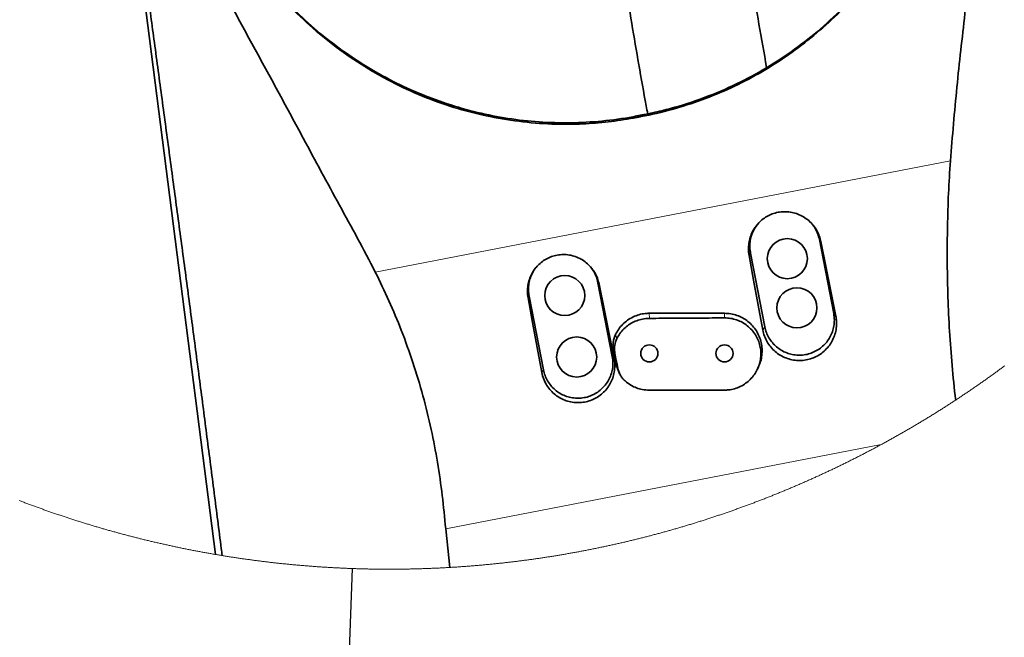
# Model space of a CAD drawing. Header units: millimetres. Extents: x 0 to 12115, y 0 to 8400.
# Tile 110 of 124: x 7047 to 7833, y 5964 to 6457. Entities that reach past the tile are written whole.
import ezdxf

# ---------------------------------------------------------------- set-up
doc = ezdxf.new("R2010")
doc.units = ezdxf.units.MM
doc.header["$LTSCALE"] = 20
doc.dimstyles.new('SLDDIMSTYLE8', dxfattribs={"dimtxt": 0.18, "dimasz": 70, "dimexe": 0, "dimexo": 0.0625, "dimgap": 0, "dimtad": 0, "dimtih": 1, "dimtoh": 1, "dimdec": 0, "dimrnd": 1e-09, "dimzin": 0, "dimdsep": 46, "dimtxsty": 'Standard', "dimblk1": 'NONE', "dimblk2": 'NONE', "dimsah": 1, "dimcen": 0.09, "dimadec": 0, "dimazin": 0, "dimtfac": 70, "dimtdec": 0, "dimtofl": 0, "dimtmove": 0, "dimatfit": 3, "dimldrblk": 'NONE', "dimfxl": 1, "dimfrac": 2, "dimtolj": 1, "dimtzin": 0, "dimarcsym": 0})

# ---------------------------------------------------------------- blocks, each defined once
blk = doc.blocks.new('_None')

msp = doc.modelspace()

# ---------------------------------------------------------------- linework, layer by layer
at = {"color": 7, "linetype": 'Continuous', "lineweight": 35}
for p, q in [((7203.519243, 6030.085828), (7123.790103, 6654.600467)), ((7542.669552, 6379.476632), (7542.835283, 6380.638685)), ((7697.012204, 6222.455587), (7685.563656, 6281.353201)), ((7630.592543, 6270.667877), (7642.041075, 6211.770262)), ((7520.319301, 6188.10996), (7508.870768, 6247.007574)), ((7453.899639, 6236.32225), (7465.348172, 6177.424635)), ((7549.867618, 6222.570028), (7609.86762, 6222.570028)), ((7525.292503, 6176.500108), (7523.526895, 6181.337561)), ((7525.146949, 6176.461961), (7526.15695, 6174.348678)), ((7387.385505, 6050.578024), (7390.582698, 6019.693281))]:
    msp.add_line(p, q, dxfattribs=at)
at = {"color": 8, "linetype": 'Continuous', "lineweight": 18}
for p, q in [((7331.166583, 6255.521621), (7790.107238, 6344.305958)), ((7685.563656, 6281.353201), (7686.792555, 6279.845204)), ((7630.592543, 6270.667877), (7629.458415, 6268.828596)), ((7508.870768, 6247.007574), (7509.806859, 6245.858874)), ((7453.899639, 6236.32225), (7453.057396, 6234.95635)), ((7549.875188, 6218.506779), (7549.867618, 6222.570028)), ((7609.873938, 6218.866433), (7609.86762, 6222.570028)), ((7697.012204, 6222.455587), (7698.719951, 6220.359887)), ((7642.041075, 6211.770262), (7640.429157, 6209.156002)), ((7523.948478, 6202.339496), (7522.873985, 6205.659832)), ((7522.376167, 6190.645422), (7521.237182, 6193.117108)), ((7520.319301, 6188.10996), (7521.736043, 6186.371412)), ((7465.348172, 6177.424635), (7464.02632, 6175.280895)), ((7524.634021, 6178.935315), (7523.526895, 6181.337561)), ((7734.95439, 6117.816891), (7387.385505, 6050.578024))]:
    msp.add_line(p, q, dxfattribs=at)
at = {"color": 7, "linetype": 'Continuous', "lineweight": 35, "flags": 128}
for points in [[(7698.719951, 6220.359887), (7694.770294, 6240.242328), (7690.793487, 6260.075654), (7686.792555, 6279.845204)], [(7629.458415, 6268.828596), (7633.044439, 6248.978223), (7636.702287, 6229.082312), (7640.429157, 6209.156002)], [(7521.736043, 6186.371412), (7517.785745, 6206.254687), (7513.808357, 6226.088847), (7509.806859, 6245.858874)], [(7453.057396, 6234.95635), (7456.642794, 6215.105142), (7460.300016, 6195.208396), (7464.02632, 6175.280895)], [(7523.526895, 6181.337561), (7522.954273, 6184.283461), (7522.38177, 6187.228765), (7521.237182, 6193.117108)], [(7636.034625, 6177.74954), (7636.416691, 6178.548958), (7636.928218, 6179.619219)], [(7609.866398, 6161.238696), (7591.110843, 6161.215331), (7570.48847, 6161.18833), (7549.866098, 6161.159839)]]:
    msp.add_lwpolyline(points, dxfattribs=at)
at = {"color": 7, "linetype": 'Continuous', "lineweight": 18, "flags": 128}
msp.add_lwpolyline([(7046.919661, 6073.12509), (7047.677534, 6072.834219), (7048.435646, 6072.544123), (7049.194115, 6072.254743), (7049.952823, 6071.966137), (7050.711828, 6071.678247), (7051.471132, 6071.391131), (7052.230674, 6071.104731), (7052.990573, 6070.819105), (7053.750711, 6070.534195), (7054.511088, 6070.25006), (7055.271822, 6069.966699), (7056.032794, 6069.684054), (7056.794005, 6069.402124), (7057.555574, 6069.121029), (7058.317381, 6068.840648), (7059.079426, 6068.560983), (7059.84177, 6068.282093), (7060.604411, 6068.003978), (7061.36735, 6067.726578), (7062.130528, 6067.449953), (7062.893945, 6067.174103), (7063.657659, 6066.898968), (7064.421671, 6066.624607), (7065.185922, 6066.350962), (7065.950471, 6066.078092), (7066.715258, 6065.805997), (7067.480343, 6065.534617), (7068.245667, 6065.264072), (7069.011289, 6064.994182), (7069.777149, 6064.725127), (7070.543307, 6064.456786), (7071.309703, 6064.189162), (7072.076338, 6063.922371), (7072.843271, 6063.656296), (7073.610443, 6063.390936), (7074.377912, 6063.126411), (7075.14562, 6062.862601), (7075.913566, 6062.599565), (7076.68181, 6062.337245), (7077.450293, 6062.0757), (7078.219014, 6061.81493), (7078.987974, 6061.554934), (7079.757231, 6061.295654), (7080.526787, 6061.037149), (7081.296521, 6060.779418), (7082.066553, 6060.522403), (7082.836824, 6060.266222), (7083.607334, 6060.010757), (7084.378081, 6059.756006), (7085.149127, 6059.502091), (7085.920411, 6059.24889), (7086.691934, 6058.996465), (7087.463694, 6058.744814), (7088.235694, 6058.493878), (7089.007991, 6058.243777), (7089.780467, 6057.994391), (7090.553242, 6057.745721), (7091.326254, 6057.497885), (7092.099446, 6057.250764), (7092.872935, 6057.004418), (7093.646663, 6056.758847), (7094.420689, 6056.51405), (7095.194894, 6056.270029), (7095.969337, 6056.026723), (7096.744018, 6055.784191), (7097.518938, 6055.542435), (7098.294097, 6055.301453), (7099.069494, 6055.061247), (7099.845188, 6054.821755), (7100.621062, 6054.583039), (7101.397174, 6054.345097), (7102.173525, 6054.10793), (7102.950054, 6053.871538), (7103.726881, 6053.635861), (7104.503947, 6053.401019), (7105.281192, 6053.166892), (7106.058734, 6052.93354), (7106.836456, 6052.700962), (7107.614416, 6052.46916), (7108.392614, 6052.238132), (7109.17105, 6052.00782), (7109.949666, 6051.778342), (7110.72852, 6051.549579), (7111.507672, 6051.321592), (7112.286943, 6051.094438), (7113.066512, 6050.868), (7113.84626, 6050.642277), (7114.626246, 6050.417389), (7115.406471, 6050.193276), (7116.186934, 6049.969878), (7116.967576, 6049.747314), (7117.748457, 6049.525465), (7118.529516, 6049.304451), (7119.310814, 6049.084152), (7120.09235, 6048.864629), (7120.874065, 6048.64588), (7121.656018, 6048.427905), (7122.43821, 6048.210706), (7123.22058, 6047.994282), (7124.003189, 6047.778572), (7124.785977, 6047.563698), (7125.569003, 6047.349598), (7126.352208, 6047.136273), (7127.135652, 6046.923663), (7127.919334, 6046.711888), (7128.703194, 6046.500828), (7129.487234, 6046.290602), (7130.271512, 6046.081092), (7131.055969, 6045.872356), (7131.840664, 6045.664455), (7132.625538, 6045.457269), (7133.41065, 6045.250859), (7134.195941, 6045.045282), (7134.981411, 6044.840421), (7135.76712, 6044.636335), (7136.553007, 6044.433023), (7137.339133, 6044.230546), (7138.125437, 6044.028785), (7138.91192, 6043.827798), (7139.698642, 6043.627586), (7140.485483, 6043.428208), (7141.272562, 6043.229546), (7142.05988, 6043.031658), (7142.847377, 6042.834605), (7143.634992, 6042.638268), (7144.422906, 6042.442705), (7145.210939, 6042.247977), (7145.999211, 6042.053963), (7146.787601, 6041.860785), (7147.57623, 6041.668321), (7148.365038, 6041.476692), (7149.154085, 6041.285779), (7149.94325, 6041.0957), (7150.732654, 6040.906336), (7151.522237, 6040.717806), (7152.311939, 6040.530051), (7153.101879, 6040.343072), (7153.891998, 6040.156867), (7154.682296, 6039.971437), (7155.472833, 6039.786782), (7156.263488, 6039.602901), (7157.054323, 6039.419796), (7157.845336, 6039.237465), (7158.636587, 6039.055969), (7159.427958, 6038.875188), (7160.219508, 6038.695242), (7161.011237, 6038.516011), (7161.803144, 6038.337614), (7162.59529, 6038.159992), (7163.387555, 6037.983145), (7164.179998, 6037.807073), (7164.972561, 6037.631776), (7165.765363, 6037.457253), (7166.558343, 6037.283506), (7167.351442, 6037.110593), (7168.14478, 6036.938395), (7168.938237, 6036.767031), (7169.731873, 6036.596383), (7170.525688, 6036.42657), (7171.319621, 6036.257531), (7172.113794, 6036.089327), (7172.908085, 6035.921838), (7173.702556, 6035.755123), (7174.497205, 6035.589244), (7175.291973, 6035.424139), (7176.08692, 6035.259749), (7176.882046, 6035.096194), (7177.677351, 6034.933414), (7178.472775, 6034.771468), (7179.268378, 6034.610237), (7180.0641, 6034.449841), (7180.86006, 6034.29022), (7181.65614, 6034.131314), (7182.452339, 6033.973243), (7183.248716, 6033.816005), (7184.045273, 6033.659484), (7184.841948, 6033.503796), (7185.638803, 6033.348824), (7186.435777, 6033.194687), (7187.232929, 6033.041384), (7188.03026, 6032.888796), (7188.827711, 6032.736983), (7189.625281, 6032.586004), (7190.423029, 6032.4358), (7191.220957, 6032.286371), (7192.019003, 6032.137718), (7192.817169, 6031.989838), (7193.615514, 6031.842794), (7194.413978, 6031.696524), (7195.21262, 6031.551029), (7196.011382, 6031.406309), (7196.810263, 6031.262423), (7197.609323, 6031.119253), (7198.408502, 6030.976917), (7199.20786, 6030.835356), (7200.007277, 6030.694629), (7200.806933, 6030.554618), (7201.606649, 6030.415441), (7202.406543, 6030.277039), (7203.206557, 6030.139412), (7203.519243, 6030.085828), (7204.319435, 6029.949333), (7205.119747, 6029.813613), (7205.920237, 6029.678668), (7206.720847, 6029.544498), (7207.521575, 6029.411163), (7208.322423, 6029.278542), (7208.984869, 6029.169525), (7209.785956, 6029.038395), (7210.587161, 6028.90804), (7211.388546, 6028.778519), (7212.19005, 6028.649713), (7212.991672, 6028.521742), (7213.793414, 6028.394605), (7214.595276, 6028.268184), (7215.397256, 6028.142597), (7216.199356, 6028.017785), (7217.001575, 6027.893748), (7217.803973, 6027.770545), (7218.60643, 6027.648057), (7219.409006, 6027.526404), (7220.211762, 6027.405586), (7221.014577, 6027.285482), (7221.817571, 6027.166213), (7222.620624, 6027.047719), (7223.423797, 6026.93006), (7224.227088, 6026.813175), (7225.030559, 6026.697065), (7225.834089, 6026.58173), (7226.637739, 6026.46717), (7227.441448, 6026.353444), (7228.245335, 6026.240494), (7229.049343, 6026.128377), (7229.853409, 6026.017036), (7230.657595, 6025.906469), (7231.4619, 6025.796677), (7232.266324, 6025.68772), (7233.070868, 6025.579538), (7233.875531, 6025.47213), (7234.680253, 6025.365497), (7235.485094, 6025.259699), (7236.290055, 6025.154676), (7237.095075, 6025.050487), (7237.900215, 6024.947073), (7238.705474, 6024.844434), (7239.510852, 6024.742569), (7240.316289, 6024.641539), (7241.121846, 6024.541284), (7241.927462, 6024.441804), (7242.733258, 6024.343159), (7243.539053, 6024.245288), (7244.345027, 6024.148192), (7245.15106, 6024.05193), (7245.957213, 6023.956444), (7246.763426, 6023.861732), (7247.569757, 6023.767854), (7248.376149, 6023.674752), (7249.182659, 6023.582424), (7249.989229, 6023.490931), (7250.795918, 6023.400213), (7251.602667, 6023.31027), (7252.409535, 6023.221161), (7253.216463, 6023.132827), (7254.02351, 6023.045267), (7254.830616, 6022.958543), (7255.637842, 6022.872593), (7256.445127, 6022.787418), (7257.252472, 6022.703077), (7258.059936, 6022.619511), (7258.86746, 6022.536721), (7259.675103, 6022.454764), (7260.482806, 6022.373583), (7261.290568, 6022.293236), (7262.098449, 6022.213663), (7262.90639, 6022.134866), (7263.714391, 6022.056844), (7264.522451, 6021.979656), (7265.33063, 6021.903302), (7266.138869, 6021.827664), (7266.947168, 6021.75286), (7267.755586, 6021.67889), (7268.564003, 6021.605636), (7269.37254, 6021.533217), (7270.181137, 6021.461632), (7270.989853, 6021.390821), (7271.798569, 6021.320786), (7272.607404, 6021.251585), (7273.416239, 6021.183159), (7274.225193, 6021.115507), (7275.034207, 6021.048691), (7275.84328, 6020.982649), (7276.652413, 6020.917382), (7277.461606, 6020.852949), (7278.270918, 6020.789291), (7279.08023, 6020.726468), (7279.889601, 6020.664419), (7280.699092, 6020.603146), (7281.508582, 6020.542707), (7282.318133, 6020.483042), (7283.127802, 6020.424213), (7283.937472, 6020.366158), (7284.747201, 6020.308878), (7285.557049, 6020.252432), (7286.366897, 6020.196761), (7287.176805, 6020.141866), (7287.986773, 6020.087804), (7288.79674, 6020.034518), (7289.606827, 6019.982065), (7290.416973, 6019.930388), (7291.22712, 6019.879545), (7292.037326, 6019.829418), (7292.847591, 6019.780185), (7293.657916, 6019.731666), (7294.468301, 6019.683983), (7295.278686, 6019.637133), (7296.08919, 6019.591059), (7296.899694, 6019.545759), (7297.710198, 6019.501235), (7298.520821, 6019.457545), (7299.331444, 6019.414689), (7300.142127, 6019.372608), (7300.95281, 6019.331302), (7301.763612, 6019.29083), (7302.574354, 6019.251134), (7303.385216, 6019.212212), (7304.196077, 6019.174124), (7305.006998, 6019.136812), (7305.81792, 6019.100334), (7306.6289, 6019.064631), (7307.439941, 6019.029762), (7308.250981, 6018.995609), (7309.062081, 6018.962349), (7309.873181, 6018.929805), (7310.684341, 6018.898155), (7311.4955, 6018.86722), (7312.30672, 6018.83712), (7313.117939, 6018.807854), (7313.929218, 6018.779303), (7314.740497, 6018.751647), (7315.551835, 6018.724705), (7316.363173, 6018.698599), (7317.174571, 6018.673326), (7317.985969, 6018.648769), (7318.797367, 6018.625106), (7319.608825, 6018.602158), (7320.420283, 6018.580105), (7321.23174, 6018.558766), (7322.043258, 6018.538262), (7322.854775, 6018.518533), (7323.666352, 6018.499638), (7324.477929, 6018.481519), (7325.289505, 6018.464233), (7326.101082, 6018.447723), (7326.912719, 6018.432047), (7327.724355, 6018.417086), (7328.535992, 6018.403019), (7329.347628, 6018.389668), (7330.159324, 6018.37721), (7330.97096, 6018.365468), (7331.782657, 6018.354561), (7332.594353, 6018.344428), (7333.406108, 6018.33513), (7334.217804, 6018.326666), (7335.02956, 6018.318917), (7335.841256, 6018.312003), (7336.653012, 6018.305923), (7337.464767, 6018.300618), (7338.276523, 6018.296088), (7339.088279, 6018.292393), (7339.900034, 6018.289472), (7340.71179, 6018.287386), (7341.523605, 6018.286075), (7342.335361, 6018.285538), (7343.147117, 6018.285836), (7343.958872, 6018.286909), (7344.770628, 6018.288817), (7345.582384, 6018.291499), (7346.394139, 6018.295016), (7347.205895, 6018.299307), (7348.01765, 6018.304374), (7348.829406, 6018.310274), (7349.641162, 6018.31695), (7350.452858, 6018.32446), (7351.264614, 6018.332745), (7352.07631, 6018.341805), (7352.888006, 6018.3517), (7353.699702, 6018.362428), (7354.511398, 6018.373932), (7355.323094, 6018.386211), (7356.13473, 6018.399264), (7356.946367, 6018.413152), (7357.758003, 6018.427874), (7358.56964, 6018.443372), (7359.381216, 6018.459644), (7360.192853, 6018.47675), (7361.00443, 6018.494632), (7361.815947, 6018.513288), (7362.627464, 6018.532779), (7363.438981, 6018.553104), (7364.250499, 6018.574204), (7365.061956, 6018.596079), (7365.873414, 6018.618728), (7366.684812, 6018.642213), (7367.49621, 6018.666531), (7368.307608, 6018.691625), (7369.118946, 6018.717493), (7369.930285, 6018.744196), (7370.741623, 6018.771674), (7371.552902, 6018.799986), (7372.364121, 6018.829014), (7373.175341, 6018.858935), (7373.9865, 6018.889632), (7374.79766, 6018.921103), (7375.608819, 6018.953349), (7376.419919, 6018.986429), (7377.23096, 6019.020345), (7378.042, 6019.055034), (7378.852981, 6019.090499), (7379.663902, 6019.126798), (7380.474823, 6019.163872), (7381.285745, 6019.201721), (7382.096547, 6019.240405), (7382.907349, 6019.279863), (7383.71815, 6019.320156), (7384.528893, 6019.361223), (7385.339576, 6019.403126), (7386.150199, 6019.445743), (7386.960822, 6019.489254), (7387.771386, 6019.533481), (7388.58189, 6019.578602), (7389.392334, 6019.624438), (7390.202778, 6019.671108), (7390.582698, 6019.693281), (7391.393023, 6019.741084), (7392.203349, 6019.789721), (7393.013614, 6019.839193), (7393.82382, 6019.88938), (7394.633966, 6019.940461), (7395.444053, 6019.992258), (7396.25414, 6020.044889), (7397.064167, 6020.098295), (7397.874075, 6020.152535), (7398.683983, 6020.20755), (7399.493831, 6020.263399), (7400.30362, 6020.320024), (7401.113349, 6020.377423), (7401.923018, 6020.435657), (7402.732628, 6020.494665), (7403.542238, 6020.554449), (7404.351729, 6020.615067), (7405.16116, 6020.67646), (7405.970531, 6020.738687), (7406.779843, 6020.801689), (7407.589095, 6020.865466), (7408.398288, 6020.930077), (7409.207421, 6020.995464), (7410.016495, 6021.061684), (7410.825508, 6021.12868), (7411.634403, 6021.19645), (7412.443298, 6021.265055), (7413.252073, 6021.334435), (7414.060789, 6021.40459), (7414.869445, 6021.475579), (7415.678042, 6021.547343), (7416.486579, 6021.619941), (7417.294997, 6021.693255), (7418.103355, 6021.767463), (7418.911653, 6021.842386), (7419.719892, 6021.918144), (7420.528072, 6021.994735), (7421.336132, 6022.072043), (7422.144132, 6022.150184), (7422.952014, 6022.229161), (7423.759895, 6022.308852), (7424.567657, 6022.389437), (7425.3753, 6022.470738), (7426.182943, 6022.552873), (7426.990467, 6022.635783), (7427.797871, 6022.719528), (7428.605216, 6022.803988), (7429.412502, 6022.889342), (7430.219727, 6022.975411), (7431.026774, 6023.062314), (7431.833821, 6023.149993), (7432.640749, 6023.238506), (7433.447557, 6023.327793), (7434.254366, 6023.417856), (7435.060995, 6023.508753), (7435.867566, 6023.600425), (7436.674046, 6023.692872), (7437.480437, 6023.786153), (7438.286739, 6023.880209), (7439.092952, 6023.97504), (7439.899075, 6024.070706), (7440.705078, 6024.167146), (7441.511023, 6024.264361), (7442.316848, 6024.362411), (7443.122553, 6024.461176), (7443.9282, 6024.560835), (7444.733727, 6024.661209), (7445.539164, 6024.762418), (7446.344483, 6024.864401), (7447.149711, 6024.967219), (7447.954851, 6025.070812), (7448.759871, 6025.17518), (7449.564802, 6025.280322), (7450.369644, 6025.386299), (7451.174336, 6025.493051), (7451.978969, 6025.600578), (7452.783453, 6025.708939), (7453.587848, 6025.818075), (7454.392153, 6025.927986), (7455.196339, 6026.038732), (7456.000405, 6026.150252), (7456.804353, 6026.262547), (7457.608211, 6026.375617), (7458.41195, 6026.489522), (7459.215569, 6026.604201), (7460.01907, 6026.719655), (7460.822481, 6026.835944), (7461.625772, 6026.953007), (7462.428915, 6027.070846), (7463.231969, 6027.189519), (7464.034903, 6027.308907), (7464.837718, 6027.429129), (7465.640413, 6027.550127), (7466.44299, 6027.671959), (7467.245447, 6027.794565), (7468.047785, 6027.917947), (7468.850004, 6028.042104), (7469.652074, 6028.167094), (7470.454055, 6028.29286), (7471.255886, 6028.419401), (7472.057598, 6028.546716), (7472.859192, 6028.674866), (7473.660665, 6028.803791), (7474.46199, 6028.933491), (7475.263226, 6029.063966), (7476.064282, 6029.195275), (7476.86525, 6029.327359), (7477.666068, 6029.460217), (7478.466737, 6029.593851), (7479.267317, 6029.728319), (7480.067718, 6029.863502), (7480.868029, 6029.99958), (7481.668162, 6030.136372), (7482.468205, 6030.27394), (7483.26807, 6030.412342), (7484.067815, 6030.551519), (7484.867441, 6030.69147), (7485.666889, 6030.832257), (7486.466246, 6030.973758), (7487.265426, 6031.116094), (7488.064485, 6031.259205), (7488.863396, 6031.40309), (7489.662158, 6031.54781), (7490.460771, 6031.693305), (7491.259265, 6031.839515), (7492.057609, 6031.98662), (7492.855775, 6032.134439), (7493.653822, 6032.283034), (7494.451719, 6032.432462), (7495.249468, 6032.582666), (7496.047097, 6032.733645), (7496.844548, 6032.885398), (7497.641849, 6033.037986), (7498.439002, 6033.191289), (7499.236005, 6033.345427), (7500.03283, 6033.500339), (7500.829535, 6033.656027), (7501.626092, 6033.812489), (7502.422469, 6033.969785), (7503.218698, 6034.127797), (7504.014778, 6034.286644), (7504.810679, 6034.446265), (7505.60646, 6034.606661), (7506.402063, 6034.767892), (7507.197487, 6034.929837), (7507.992792, 6035.092618), (7508.787918, 6035.256113), (7509.582865, 6035.420443), (7510.377663, 6035.585548), (7511.172312, 6035.751428), (7511.966782, 6035.918142), (7512.761074, 6036.085572), (7513.555216, 6036.253835), (7514.34918, 6036.422815), (7515.142995, 6036.592628), (7515.936631, 6036.763217), (7516.730117, 6036.93458), (7517.523425, 6037.106718), (7518.316555, 6037.279691), (7519.109505, 6037.453379), (7519.902306, 6037.627842), (7520.694929, 6037.803139), (7521.487373, 6037.979211), (7522.279638, 6038.156058), (7523.071724, 6038.33368), (7523.863661, 6038.512077), (7524.655389, 6038.691248), (7525.446969, 6038.871195), (7526.23837, 6039.051916), (7527.029562, 6039.233412), (7527.820605, 6039.415743), (7528.611469, 6039.598789), (7529.402125, 6039.782669), (7530.192631, 6039.967324), (7530.982929, 6040.152694), (7531.773048, 6040.338899), (7532.562989, 6040.525879), (7533.35275, 6040.713634), (7534.142303, 6040.902163), (7534.931707, 6041.091468), (7535.720902, 6041.281547), (7536.509919, 6041.472401), (7537.298727, 6041.66403), (7538.087356, 6041.856493), (7538.875806, 6042.049672), (7539.664048, 6042.243625), (7540.45211, 6042.438413), (7541.239994, 6042.633917), (7542.02764, 6042.830195), (7542.815137, 6043.027307), (7543.602424, 6043.225135), (7544.389504, 6043.423797), (7545.176404, 6043.623175), (7545.963096, 6043.823327), (7546.749609, 6044.024314), (7547.535914, 6044.226016), (7548.32201, 6044.428553), (7549.107897, 6044.631805), (7549.893605, 6044.835891), (7550.679105, 6045.040693), (7551.464396, 6045.246329), (7552.249509, 6045.45268), (7553.034383, 6045.659806), (7553.819078, 6045.867767), (7554.603564, 6046.076442), (7555.387842, 6046.285893), (7556.171912, 6046.496178), (7556.955772, 6046.707179), (7557.739424, 6046.918954), (7558.522868, 6047.131504), (7559.306103, 6047.344829), (7560.089129, 6047.558929), (7560.871917, 6047.773804), (7561.654526, 6047.989454), (7562.436926, 6048.205878), (7563.219088, 6048.423077), (7564.001041, 6048.641052), (7564.782786, 6048.859741), (7565.564322, 6049.079265), (7566.34562, 6049.299504), (7567.126709, 6049.520578), (7567.907589, 6049.742367), (7568.688261, 6049.96493), (7569.468695, 6050.188269), (7570.24889, 6050.412382), (7571.028906, 6050.637271), (7571.808684, 6050.862934), (7572.588223, 6051.089372), (7573.367554, 6051.316585), (7574.146646, 6051.544513), (7574.92553, 6051.773276), (7575.704175, 6052.002754), (7576.482612, 6052.233006), (7577.26081, 6052.464034), (7578.03877, 6052.695836), (7578.816521, 6052.928354), (7579.594004, 6053.161706), (7580.371308, 6053.395833), (7581.148344, 6053.630676), (7581.925171, 6053.866293), (7582.70176, 6054.102685), (7583.478111, 6054.339852), (7584.254223, 6054.577734), (7585.030096, 6054.81645), (7585.805761, 6055.055882), (7586.581158, 6055.296089), (7587.356346, 6055.537071), (7588.131266, 6055.778827), (7588.905978, 6056.021358), (7589.680421, 6056.264605), (7590.454626, 6056.508626), (7591.228622, 6056.753423), (7592.00235, 6056.998994), (7592.775839, 6057.24528), (7593.54909, 6057.492401), (7594.322103, 6057.740237), (7595.094847, 6057.988848), (7595.867383, 6058.238174), (7596.639651, 6058.488335), (7597.41168, 6058.739211), (7598.183441, 6058.990862), (7598.954963, 6059.243287), (7599.726247, 6059.496428), (7600.497263, 6059.750404), (7601.268041, 6060.005094), (7602.03858, 6060.2605), (7602.808851, 6060.516741), (7603.578883, 6060.773696), (7604.348647, 6061.031427), (7605.118143, 6061.289932), (7605.887401, 6061.549153), (7606.65642, 6061.809148), (7607.425171, 6062.069918), (7608.193653, 6062.331464), (7608.961868, 6062.593724), (7609.729844, 6062.856759), (7610.497552, 6063.12051), (7611.265021, 6063.385095), (7612.032193, 6063.650395), (7612.799126, 6063.916411), (7613.56579, 6064.183261), (7614.332187, 6064.450826), (7615.098345, 6064.719106), (7615.864205, 6064.988221), (7616.629827, 6065.258052), (7617.39515, 6065.528597), (7618.160236, 6065.799977), (7618.925023, 6066.072072), (7619.689571, 6066.344883), (7620.453852, 6066.618528), (7621.217835, 6066.892888), (7621.981579, 6067.167963), (7622.745025, 6067.443814), (7623.508203, 6067.720439), (7624.271112, 6067.997779), (7625.033754, 6068.275894), (7625.796127, 6068.554785), (7626.558202, 6068.83439), (7627.320039, 6069.11477), (7628.081548, 6069.395925), (7628.842818, 6069.677796), (7629.603791, 6069.960381), (7630.364495, 6070.243742), (7631.124931, 6070.527877), (7631.885069, 6070.812728), (7632.644909, 6071.098353), (7633.404511, 6071.384753), (7634.163785, 6071.671869), (7634.92282, 6071.9597), (7635.681527, 6072.248306), (7636.439967, 6072.537686), (7637.198138, 6072.827782), (7637.956011, 6073.118653), (7638.713586, 6073.410239), (7639.470893, 6073.702599), (7640.227902, 6073.995675), (7640.984612, 6074.289526), (7641.741055, 6074.584092), (7642.49717, 6074.879433), (7643.253016, 6075.17549), (7644.008594, 6075.472321), (7644.763845, 6075.769867), (7645.518827, 6076.068188), (7646.273481, 6076.367225), (7647.027868, 6076.667036), (7647.781956, 6076.967563), (7648.535746, 6077.268864), (7649.289238, 6077.570881), (7650.042432, 6077.873673), (7650.795298, 6078.17718), (7651.547897, 6078.481402), (7652.300197, 6078.786399), (7653.052199, 6079.092111), (7653.803873, 6079.398598), (7654.555279, 6079.7058), (7655.306357, 6080.013778), (7656.057137, 6080.32247), (7656.807619, 6080.631937), (7657.557773, 6080.94206), (7658.307629, 6081.253018), (7659.057188, 6081.564631), (7659.806448, 6081.877019), (7660.55538, 6082.190182), (7661.304015, 6082.50406), (7662.052351, 6082.818653), (7662.800359, 6083.133961), (7663.54807, 6083.450045), (7664.295452, 6083.766903), (7665.042537, 6084.084417), (7665.789294, 6084.402706), (7666.535753, 6084.72177), (7667.281884, 6085.041489), (7668.027717, 6085.361983), (7668.773222, 6085.683252), (7669.518399, 6086.005177), (7670.263278, 6086.327876), (7671.00783, 6086.651351), (7671.752053, 6086.975481), (7672.495949, 6087.300386), (7673.239547, 6087.626006), (7673.982817, 6087.952401), (7674.725759, 6088.279452), (7675.468403, 6088.607337), (7676.210689, 6088.935878), (7676.952678, 6089.265134), (7677.694338, 6089.595165), (7678.435671, 6089.925911), (7679.176646, 6090.257432), (7679.917323, 6090.589668), (7680.657673, 6090.92256), (7681.397694, 6091.256286), (7682.137388, 6091.590668), (7682.876753, 6091.925766), (7683.615762, 6092.261638), (7684.354472, 6092.598225), (7685.092839, 6092.935528), (7685.830864, 6093.273606), (7686.568561, 6093.612398), (7687.30593, 6093.951847), (7688.042956, 6094.29207), (7688.779655, 6094.633068), (7689.516011, 6094.974722), (7690.252024, 6095.317151), (7690.987709, 6095.660235), (7691.723051, 6096.004094), (7692.458066, 6096.348669), (7693.192723, 6096.693959), (7693.927052, 6097.040023), (7694.661024, 6097.386743), (7695.394668, 6097.734238), (7696.127969, 6098.082389), (7696.860927, 6098.431315), (7697.593528, 6098.780956), (7698.325801, 6099.131312), (7699.057716, 6099.482383), (7699.789288, 6099.834229), (7700.520518, 6100.186731), (7701.25139, 6100.540008), (7701.98192, 6100.89394), (7702.712106, 6101.248647), (7703.441935, 6101.60401), (7704.171422, 6101.960148), (7704.90055, 6102.317001), (7705.629322, 6102.674569), (7706.35775, 6103.032853), (7707.085821, 6103.391852), (7707.813534, 6103.751566), (7708.540889, 6104.111995), (7709.267902, 6104.47314), (7709.994557, 6104.834999), (7710.72084, 6105.197574), (7711.44678, 6105.560865), (7712.172362, 6105.92487), (7712.897572, 6106.289591), (7713.622439, 6106.655027), (7714.346933, 6107.021179), (7715.07107, 6107.388045), (7715.794834, 6107.755627), (7716.518256, 6108.123924), (7717.241305, 6108.492936), (7717.963981, 6108.862664), (7718.6863, 6109.233107), (7719.408261, 6109.604205), (7720.12985, 6109.976079), (7720.851066, 6110.348667), (7721.571925, 6110.721912), (7722.292411, 6111.095871), (7723.012524, 6111.470606), (7723.732265, 6111.845996), (7724.451649, 6112.222101), (7725.17066, 6112.598922), (7725.889283, 6112.976457), (7726.607549, 6113.354708), (7727.325442, 6113.733675), (7728.042948, 6114.113297), (7728.760096, 6114.493694), (7729.476857, 6114.874746), (7730.193245, 6115.256514), (7730.909261, 6115.638997), (7731.624889, 6116.022195), (7732.340145, 6116.406049), (7733.055028, 6116.790678), (7733.769524, 6117.175962), (7734.483647, 6117.561962), (7734.95439, 6117.816891), (7735.667887, 6118.204083), (7736.380982, 6118.59193), (7737.093705, 6118.980552), (7737.806055, 6119.36983), (7738.518002, 6119.759764), (7739.229577, 6120.150472), (7739.940765, 6120.541837), (7740.651565, 6120.933916), (7741.361978, 6121.32671), (7742.072004, 6121.72022), (7742.781627, 6122.114386), (7743.490877, 6122.509267), (7744.199741, 6122.904863), (7744.908201, 6123.301114), (7745.61629, 6123.698081), (7746.323976, 6124.095763), (7747.031259, 6124.494161), (7747.73817, 6124.893214), (7748.444679, 6125.292982), (7749.150785, 6125.693466), (7749.856504, 6126.094605), (7750.561821, 6126.49646), (7751.26675, 6126.89903), (7751.971277, 6127.302255), (7752.675417, 6127.706196), (7753.379139, 6128.110792), (7754.082474, 6128.516163), (7754.785406, 6128.92213), (7755.487936, 6129.328872), (7756.190079, 6129.73627), (7756.891805, 6130.144383), (7757.593128, 6130.553152), (7758.294063, 6130.962636), (7758.994582, 6131.372775), (7759.694698, 6131.78363), (7760.394397, 6132.1952), (7761.093709, 6132.607426), (7761.792603, 6133.020367), (7762.491095, 6133.433964), (7763.189184, 6133.848275), (7763.886857, 6134.263243), (7764.584127, 6134.678926), (7765.28098, 6135.095264), (7765.977415, 6135.512318), (7766.673448, 6135.930087), (7767.369079, 6136.348511), (7768.064278, 6136.767592), (7768.759074, 6137.187387), (7769.453454, 6137.607838), (7770.147431, 6138.029005), (7770.840975, 6138.450887), (7771.534103, 6138.873364), (7772.226828, 6139.296617), (7772.919121, 6139.720465), (7773.611012, 6140.145089), (7774.30247, 6140.570308), (7774.993512, 6140.996243), (7775.684136, 6141.422893), (7776.374343, 6141.850199), (7777.064132, 6142.27816), (7777.75349, 6142.706837), (7778.44243, 6143.136169), (7779.130938, 6143.566157), (7779.819029, 6143.99686), (7780.506688, 6144.428219), (7781.19393, 6144.860293), (7781.880739, 6145.293023), (7782.567131, 6145.726408), (7783.253091, 6146.160509), (7783.938619, 6146.595265), (7784.62373, 6147.030677), (7785.308393, 6147.466804), (7785.99264, 6147.903587), (7786.676454, 6148.341026), (7787.359836, 6148.77912), (7788.042771, 6149.217929), (7788.725289, 6149.657394), (7789.407375, 6150.097574), (7790.089029, 6150.538351), (7790.770235, 6150.979842), (7791.45101, 6151.422049), (7792.131352, 6151.864852), (7792.811262, 6152.30837), (7793.490725, 6152.752544), (7794.169756, 6153.197374), (7794.350597, 6153.315987), (7795.029062, 6153.76171), (7795.707094, 6154.20803), (7796.384695, 6154.655065), (7797.061848, 6155.102755), (7797.738555, 6155.551101), (7798.414829, 6156.000163), (7799.090656, 6156.44982), (7799.766037, 6156.900193), (7800.44097, 6157.351221), (7801.115471, 6157.802905), (7801.789525, 6158.255245), (7802.463117, 6158.7083), (7803.136277, 6159.161951), (7803.80899, 6159.616317), (7804.481241, 6160.071339), (7805.15306, 6160.527016), (7805.824417, 6160.98335), (7806.495326, 6161.440338), (7807.165789, 6161.897983), (7807.835805, 6162.356283), (7808.505359, 6162.815239), (7809.174466, 6163.27491), (7809.843118, 6163.735177), (7810.511316, 6164.196159), (7811.179059, 6164.657738), (7811.846348, 6165.120031), (7812.513175, 6165.582921), (7813.179555, 6166.046526), (7813.845473, 6166.510727), (7814.510929, 6166.975643), (7815.175931, 6167.441215), (7815.840478, 6167.907383), (7816.504563, 6168.374266), (7817.168186, 6168.841805), (7817.831348, 6169.30994), (7818.494047, 6169.77879), (7819.156284, 6170.248236), (7819.81806, 6170.718338), (7820.479366, 6171.189155), (7821.140217, 6171.660568), (7821.8006, 6172.132637), (7822.460512, 6172.605361), (7823.119963, 6173.078741), (7823.778945, 6173.552777), (7824.437464, 6174.027468), (7825.095515, 6174.502816), (7825.753088, 6174.978759), (7826.410199, 6175.455417), (7827.066841, 6175.932671), (7827.723007, 6176.410581), (7828.378702, 6176.889147), (7829.033929, 6177.368368), (7829.688686, 6177.848245), (7830.342966, 6178.328718), (7830.996769, 6178.809907), (7831.650103, 6179.291691), (7832.30296, 6179.774131), (7832.955341, 6180.257167), (7833.607244, 6180.740918)], dxfattribs=at)
at = {"color": 7, "linetype": 'Continuous', "lineweight": 35}
for centre, radius in [((7659.986193, 6266.194322), 15.999994), ((7482.339258, 6236.75678), 15.999994), ((7667.618541, 6226.929167), 15.999996), ((7491.879714, 6187.675463), 16.000008), ((7549.867623, 6190.569963), 6.8), ((7609.867626, 6190.569963), 6.8)]:
    msp.add_circle(centre, radius, dxfattribs=at)
for points, knots in [([(7331.166583, 6255.521621), (7326.492973, 6264.473467), (7317.143915, 6282.380681), (7297.604932, 6317.745284), (7264.252434, 6380.095068), (7228.866461, 6444.877542), (7200.025742, 6497.75864), (7187.494878, 6521.047841), (7178.342313, 6538.662822), (7169.911556, 6556.721051), (7162.609088, 6575.342894), (7156.304726, 6594.456196), (7150.114101, 6617.220044), (7144.884589, 6643.860248), (7141.44587, 6674.532523), (7140.673341, 6705.779354), (7142.58627, 6736.934033), (7146.773007, 6765.13924), (7152.437298, 6790.228995), (7158.32574, 6810.198455), (7164.469027, 6827.477486), (7170.451882, 6842.19881), (7179.063829, 6860.936489), (7191.218701, 6883.406776), (7206.603198, 6906.781512), (7222.353821, 6927.10109), (7236.149052, 6942.621546), (7252.162201, 6958.697816), (7270.663478, 6974.995173), (7294.202785, 6992.400756), (7319.458058, 7007.871442), (7345.602723, 7020.850921), (7372.220935, 7031.29179), (7399.091228, 7039.3259), (7426.753888, 7045.087756), (7454.585744, 7048.425733), (7482.17391, 7049.449745), (7509.453775, 7048.007698), (7528.550799, 7046.022781), (7538.414273, 7043.869183), (7539.264726, 7043.683495)], [0, 0, 0, 0, 0.0278319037, 0.0556747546, 0.1113528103, 0.2227184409, 0.2591248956, 0.2773685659, 0.2956089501, 0.3138315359, 0.3322681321, 0.3507041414, 0.3692775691, 0.3972564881, 0.4254372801, 0.4542471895, 0.4832940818, 0.511360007, 0.5327389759, 0.554140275, 0.5686986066, 0.5832682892, 0.5979220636, 0.6255200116, 0.6535895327, 0.6749474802, 0.6963297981, 0.7107741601, 0.7374700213, 0.7641957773, 0.7913651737, 0.8189942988, 0.8445359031, 0.8700810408, 0.8962034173, 0.9223153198, 0.9472563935, 0.9721764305, 0.9976009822, 1, 1, 1, 1]), ([(7634.051877, 7011.292424), (7636.057551, 7010.325896), (7646.378699, 7005.35217), (7664.092024, 6994.331342), (7686.924606, 6978.25209), (7708.509891, 6960.046235), (7728.673979, 6940.083482), (7747.409992, 6918.238487), (7764.427784, 6894.75637), (7779.65765, 6869.661524), (7792.885898, 6843.184692), (7804.004038, 6815.41274), (7812.871752, 6786.494488), (7818.826186, 6759.137872), (7822.385554, 6733.722178), (7823.983165, 6713.097892), (7824.435449, 6695.297036), (7824.09612, 6680.366141), (7822.808235, 6660.933734), (7819.502106, 6626.934883), (7811.833484, 6558.994855), (7804.032709, 6481.082604), (7795.035969, 6403.152065), (7791.750127, 6363.921067), (7790.107238, 6344.305958)], [0, 0, 0, 0, 0.0090188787, 0.0464109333, 0.0842967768, 0.1221299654, 0.1606595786, 0.199144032, 0.2386012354, 0.2780258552, 0.3179465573, 0.3583836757, 0.3990890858, 0.4403594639, 0.4716749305, 0.5030032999, 0.524116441, 0.5437972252, 0.5634896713, 0.6030081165, 0.6821836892, 0.8405047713, 0.9202539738, 1, 1, 1, 1]), ([(7208.984869, 6029.169525), (7208.743228, 6031.053109), (7206.599534, 6047.763093), (7202.563128, 6079.312041), (7196.841287, 6123.829538), (7191.069857, 6168.393437), (7185.192694, 6213.186195), (7179.204078, 6258.175315), (7173.143071, 6303.332731), (7167.052563, 6348.458282), (7160.953004, 6393.568822), (7154.999839, 6437.635476), (7149.221516, 6480.683856), (7143.602727, 6522.703008), (7137.975844, 6564.694743), (7132.3333, 6606.58019), (7128.518862, 6634.453247), (7126.615721, 6648.35998)], [0, 0, 0, 0, 0.0091204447, 0.0809109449, 0.1527555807, 0.22468393, 0.2967258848, 0.369726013, 0.4426594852, 0.5155487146, 0.5884160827, 0.6612839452, 0.7291106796, 0.7970192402, 0.8648860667, 0.9325874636, 1, 1, 1, 1]), ([(7542.669552, 6379.476632), (7542.874834, 6379.514466), (7551.318458, 6381.070621), (7567.898868, 6384.906775), (7591.912176, 6392.612425), (7615.207959, 6402.266618), (7637.581895, 6413.787551), (7658.876832, 6427.141661), (7679.012532, 6442.177583), (7697.865286, 6458.755112), (7715.448531, 6476.899423), (7731.59983, 6496.569585), (7746.244907, 6517.64038), (7759.171036, 6539.7661), (7770.743649, 6563.716191), (7780.619712, 6589.487241), (7788.505019, 6616.969933), (7792.492075, 6637.099985), (7794.043055, 6647.948738), (7794.249403, 6649.392094)], [0, 0, 0, 0, 0.0015890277, 0.0653597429, 0.1293669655, 0.1933658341, 0.2571046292, 0.3207180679, 0.3844902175, 0.4482029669, 0.5116247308, 0.5766214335, 0.6417343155, 0.706762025, 0.7714886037, 0.8440170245, 0.9165737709, 0.9889006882, 1, 1, 1, 1]), ([(7643.445271, 6418.890323), (7639.378603, 6441.854517), (7634.007398, 6472.185347), (7628.068692, 6509.956333), (7624.778283, 6532.001979), (7621.772704, 6553.258273), (7620.004069, 6567.180988), (7619.164991, 6573.786225)], [0, 0, 0, 0, 0.4461676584, 0.5892928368, 0.7314935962, 0.8726147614, 1, 1, 1, 1]), ([(7520.805764, 6554.681505), (7520.857245, 6554.212465), (7522.126508, 6542.648267), (7525.52963, 6520.089451), (7530.40274, 6486.951773), (7535.782798, 6453.919497), (7541.455307, 6421.035814), (7545.726581, 6397.010467), (7548.204636, 6383.973062), (7548.614341, 6381.817545)], [0, 0, 0, 0, 0.0080838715, 0.1993080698, 0.3907153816, 0.5819553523, 0.7726427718, 0.9624102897, 1, 1, 1, 1]), ([(7542.835283, 6380.638685), (7541.885148, 6380.44803), (7532.743403, 6378.613645), (7515.20547, 6376.010077), (7490.122725, 6374.369203), (7465.006503, 6374.804997), (7440.074746, 6377.311901), (7415.485734, 6381.924951), (7391.370735, 6388.534166), (7367.899028, 6397.054883), (7345.08605, 6407.491007), (7323.095356, 6419.85567), (7302.035786, 6434.050229), (7282.195502, 6449.849313), (7263.024525, 6467.77574), (7244.824699, 6487.931699), (7227.88206, 6510.306262), (7217.09133, 6527.344694), (7211.815815, 6536.748584), (7211.105245, 6538.015212)], [0, 0, 0, 0, 0.0074004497, 0.0712035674, 0.1352025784, 0.1991544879, 0.2628121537, 0.3263295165, 0.3899806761, 0.4535504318, 0.516811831, 0.5813438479, 0.6459881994, 0.7105501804, 0.7748208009, 0.8462140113, 0.9176576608, 0.9889091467, 1, 1, 1, 1]), ([(7759.739789, 6541.710223), (7755.31286, 6533.825961), (7746.372701, 6517.903739), (7730.256383, 6495.317158), (7712.046616, 6473.750588), (7692.228941, 6454.240334), (7671.242519, 6436.917073), (7649.225736, 6421.709945), (7625.628703, 6408.302963), (7600.351425, 6396.803654), (7578.175132, 6389.100714), (7559.755564, 6384.140672), (7549.449131, 6381.874762), (7543.78498, 6380.816176), (7542.835283, 6380.638685)], [0, 0, 0, 0, 0.0970044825, 0.1959000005, 0.297294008, 0.3996817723, 0.4939730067, 0.589074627, 0.6865572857, 0.7849168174, 0.8867790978, 0.9381452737, 0.9896289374, 1, 1, 1, 1]), ([(7211.865681, 6536.418404), (7212.188099, 6535.840574), (7216.935541, 6527.332308), (7226.907655, 6511.287952), (7243.216332, 6489.317508), (7261.323969, 6468.76301), (7281.125959, 6449.801552), (7302.57855, 6432.626694), (7325.522981, 6417.329964), (7349.749866, 6404.069408), (7374.699268, 6393.175084), (7400.188137, 6384.709427), (7425.991047, 6378.560928), (7452.261492, 6374.655729), (7476.749459, 6373.198219), (7499.232164, 6373.663539), (7519.627999, 6375.482341), (7534.081436, 6377.7534), (7541.719413, 6379.285984), (7542.669552, 6379.476632)], [0, 0, 0, 0, 0.0050673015, 0.0746135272, 0.1444635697, 0.2143791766, 0.2841386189, 0.3541544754, 0.424552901, 0.4950507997, 0.5653869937, 0.6327429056, 0.7004638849, 0.7682663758, 0.835879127, 0.8880638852, 0.9403422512, 0.9925787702, 1, 1, 1, 1]), ([(7790.107238, 6344.305958), (7789.558266, 6335.615925), (7788.457615, 6318.192984), (7787.741343, 6291.896923), (7787.501529, 6265.431903), (7787.982677, 6238.630061), (7789.159109, 6211.602526), (7791.108888, 6184.334469), (7792.924679, 6164.905582), (7794.196697, 6154.566856), (7794.350597, 6153.315987)], [0, 0, 0, 0, 0.1365379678, 0.2737495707, 0.4124591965, 0.5515528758, 0.6940700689, 0.8366473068, 0.98023617, 1, 1, 1, 1]), ([(7686.792555, 6279.845204), (7686.410827, 6281.362949), (7685.647652, 6284.397328), (7683.572756, 6288.790124), (7680.767802, 6292.921275), (7677.200128, 6296.61899), (7673.048366, 6299.63333), (7668.485274, 6301.880874), (7663.630646, 6303.276882), (7658.696009, 6303.825699), (7653.789116, 6303.505799), (7649.07902, 6302.3991), (7644.655235, 6300.517207), (7640.611629, 6297.959431), (7637.048014, 6294.759355), (7634.010137, 6290.996765), (7631.621951, 6286.749983), (7629.913332, 6282.094912), (7629.013404, 6277.177662), (7628.897209, 6272.689117), (7629.298397, 6269.929354), (7629.458415, 6268.828596)], [0, 0, 0, 0, 0.0511021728, 0.1021669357, 0.1579842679, 0.2138288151, 0.2693835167, 0.3250333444, 0.379385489, 0.4338391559, 0.486650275, 0.5394999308, 0.5913773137, 0.6432149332, 0.6953354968, 0.7473737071, 0.8007372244, 0.8540276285, 0.9088474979, 0.9636429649, 1, 1, 1, 1]), ([(7638.644236, 6296.063389), (7638.33458, 6295.794359), (7636.8202, 6294.478657), (7634.690761, 6291.581021), (7632.363441, 6287.444802), (7630.821654, 6282.976757), (7630.043404, 6278.283984), (7630.027292, 6274.146831), (7630.43794, 6271.619407), (7630.592543, 6270.667877)], [0, 0, 0, 0, 0.0442663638, 0.2164859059, 0.3839121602, 0.5561985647, 0.7236504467, 0.8959592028, 1, 1, 1, 1]), ([(7685.563656, 6281.353201), (7685.192918, 6282.871902), (7684.440567, 6285.953846), (7682.335996, 6290.200718), (7680.024823, 6293.645798), (7678.198986, 6295.379445), (7677.49964, 6296.043481)], [0, 0, 0, 0, 0.2746228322, 0.557300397, 0.8304336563, 1, 1, 1, 1]), ([(7509.806859, 6245.858874), (7509.386685, 6247.498885), (7508.546645, 6250.777704), (7506.265211, 6255.342421), (7503.287103, 6259.465303), (7499.650686, 6263.019561), (7495.457798, 6265.878595), (7490.884673, 6267.964974), (7486.051045, 6269.201525), (7481.16539, 6269.600045), (7476.332056, 6269.143948), (7471.711139, 6267.918011), (7467.390986, 6265.934511), (7463.459639, 6263.290874), (7460.018639, 6260.023647), (7457.112024, 6256.210782), (7454.862087, 6251.935231), (7453.297714, 6247.272784), (7452.541853, 6242.371803), (7452.557829, 6238.209331), (7452.933759, 6235.761424), (7453.057396, 6234.95635)], [0, 0, 0, 0, 0.0558339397, 0.1116268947, 0.1674568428, 0.2233217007, 0.2788130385, 0.3344044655, 0.3886198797, 0.4429336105, 0.4956214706, 0.5483412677, 0.6002148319, 0.652043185, 0.7042446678, 0.7563621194, 0.8098338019, 0.8632360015, 0.9181713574, 0.9730879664, 1, 1, 1, 1]), ([(7387.385505, 6050.578024), (7386.523323, 6059.431582), (7384.796487, 6077.16409), (7380.926154, 6103.626917), (7375.937695, 6130.222844), (7369.460595, 6156.794099), (7361.470771, 6183.205904), (7352.319783, 6208.471972), (7342.330498, 6232.642232), (7334.885616, 6247.899814), (7331.166583, 6255.521621)], [0, 0, 0, 0, 0.1247683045, 0.2498944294, 0.3750204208, 0.5042309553, 0.6333402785, 0.7618995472, 0.8810587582, 1, 1, 1, 1]), ([(7461.949724, 6261.719431), (7461.653877, 6261.463126), (7460.15187, 6260.161873), (7458.02973, 6257.281816), (7455.693427, 6253.15089), (7454.142814, 6248.685744), (7453.355223, 6243.994642), (7453.330344, 6239.838633), (7453.742574, 6237.292398), (7453.899639, 6236.32225)], [0, 0, 0, 0, 0.0422422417, 0.2144630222, 0.3818931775, 0.5541818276, 0.7216291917, 0.8939371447, 1, 1, 1, 1]), ([(7508.870768, 6247.007574), (7508.502557, 6248.517573), (7507.755451, 6251.581381), (7505.666467, 6255.814698), (7503.355774, 6259.270814), (7501.519209, 6261.020512), (7500.807362, 6261.698689)], [0, 0, 0, 0, 0.2730409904, 0.5540040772, 0.8271334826, 1, 1, 1, 1]), ([(7522.873985, 6205.659832), (7523.670292, 6207.118924), (7525.286229, 6210.079845), (7528.594818, 6213.911435), (7532.48504, 6217.197996), (7536.84323, 6219.754537), (7541.603342, 6221.548955), (7545.989467, 6222.444305), (7548.780849, 6222.534796), (7549.867618, 6222.570028)], [0, 0, 0, 0, 0.14833766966, 0.30102037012, 0.44946774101, 0.60228469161, 0.75041348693, 0.90282852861, 1, 1, 1, 1]), ([(7523.948478, 6202.339496), (7524.735976, 6203.757231), (7526.311009, 6206.592771), (7529.530155, 6210.272236), (7533.279435, 6213.380333), (7537.510493, 6215.836587), (7542.106198, 6217.536467), (7546.289666, 6218.377319), (7548.898447, 6218.471512), (7549.875188, 6218.506779)], [0, 0, 0, 0, 0.1510595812, 0.3021266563, 0.4531209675, 0.6041223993, 0.7564710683, 0.9088215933, 1, 1, 1, 1]), ([(7549.875188, 6218.506779), (7556.864327, 6218.550097), (7570.35868, 6218.633733), (7590.358264, 6218.753652), (7603.368716, 6218.82884), (7609.873938, 6218.866433)], [0, 0, 0, 0, 0.3494646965, 0.6747325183, 1, 1, 1, 1]), ([(7609.873938, 6218.866433), (7611.4847, 6218.798752), (7614.752565, 6218.661443), (7619.502621, 6217.427447), (7624.027805, 6215.453351), (7628.103776, 6212.755924), (7631.689027, 6209.389107), (7634.606827, 6205.518894), (7636.841894, 6201.185832), (7638.296543, 6196.59857), (7638.967393, 6191.792311), (7638.826375, 6186.980332), (7637.876495, 6182.207331), (7636.151669, 6177.680142), (7633.668775, 6173.453198), (7630.528598, 6169.716738), (7626.767016, 6166.523388), (7622.552016, 6164.021152), (7617.934984, 6162.256598), (7613.660844, 6161.369135), (7610.934672, 6161.275419), (7609.866398, 6161.238696)], [0, 0, 0, 0, 0.053173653, 0.1078770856, 0.16105391, 0.2157958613, 0.2685736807, 0.3229116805, 0.3752022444, 0.4290150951, 0.4812084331, 0.5349013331, 0.5873832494, 0.6413639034, 0.6942788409, 0.7487110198, 0.8019194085, 0.8566685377, 0.9099064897, 0.964696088, 1, 1, 1, 1]), ([(7609.86762, 6222.570028), (7611.530615, 6222.48991), (7614.904241, 6222.32738), (7619.79903, 6221.01883), (7624.454365, 6218.951359), (7628.65703, 6216.138739), (7632.365912, 6212.631554), (7635.405945, 6208.582081), (7637.744858, 6204.036839), (7639.269499, 6199.209236), (7639.972206, 6194.147701), (7639.798572, 6189.100989), (7638.847657, 6184.1531), (7637.549533, 6181.118754), (7636.90539, 6179.613079)], [0, 0, 0, 0, 0.0824266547, 0.1672144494, 0.2495751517, 0.3342981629, 0.4168194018, 0.5017485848, 0.5843101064, 0.6693093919, 0.7517537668, 0.8366241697, 0.9189311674, 1, 1, 1, 1]), ([(7640.429157, 6209.156002), (7640.814256, 6207.543741), (7641.595684, 6204.272206), (7643.77843, 6199.720995), (7646.665483, 6195.543535), (7650.194576, 6191.954788), (7654.306065, 6188.987378), (7658.808758, 6186.779376), (7663.659169, 6185.347674), (7668.632244, 6184.756823), (7673.680172, 6185.012237), (7678.566657, 6186.102246), (7683.241078, 6188.014991), (7687.482602, 6190.659618), (7691.249922, 6194.007835), (7694.367845, 6197.900564), (7696.807708, 6202.298462), (7698.464729, 6206.999725), (7699.308499, 6211.954421), (7699.357185, 6216.445922), (7698.903046, 6219.235297), (7698.719951, 6220.359887)], [0, 0, 0, 0, 0.0530453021, 0.1076374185, 0.1607080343, 0.2153393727, 0.2682072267, 0.3226190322, 0.3753839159, 0.4296810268, 0.4824534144, 0.5367617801, 0.5894670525, 0.6437105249, 0.6962856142, 0.7503924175, 0.8028816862, 0.8568838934, 0.9094433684, 0.963490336, 1, 1, 1, 1]), ([(7642.041075, 6211.770262), (7642.410579, 6210.261298), (7643.160304, 6207.199598), (7645.230617, 6202.947124), (7647.95625, 6199.048788), (7651.281454, 6195.699308), (7655.152584, 6192.929082), (7659.395828, 6190.867365), (7663.966325, 6189.534753), (7668.653689, 6188.993448), (7673.409347, 6189.248929), (7678.012399, 6190.290214), (7682.414647, 6192.10573), (7686.412315, 6194.610905), (7689.964581, 6197.780278), (7692.908112, 6201.467261), (7695.211073, 6205.634326), (7696.770837, 6210.089642), (7697.556056, 6214.783357), (7697.581623, 6218.938885), (7697.169311, 6221.485297), (7697.012204, 6222.455587)], [0, 0, 0, 0, 0.0529237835, 0.1073827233, 0.1603073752, 0.2147666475, 0.267679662, 0.3221260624, 0.3750460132, 0.4294992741, 0.482441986, 0.5369215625, 0.5898430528, 0.6442984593, 0.6972115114, 0.7516564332, 0.8045880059, 0.859054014, 0.911992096, 0.9664653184, 1, 1, 1, 1]), ([(7521.237182, 6193.117108), (7521.082264, 6194.19779), (7520.772426, 6196.359168), (7520.990721, 6200.677349), (7522.126643, 6203.682617), (7522.873985, 6205.659832)], [0, 0, 0, 0, 0.25488723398, 0.50977789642, 1, 1, 1, 1]), ([(7522.376167, 6190.645422), (7522.226729, 6191.729894), (7521.937143, 6193.831413), (7522.209746, 6197.857643), (7523.26581, 6200.579811), (7523.948478, 6202.339496)], [0, 0, 0, 0, 0.2737904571, 0.5305581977, 1, 1, 1, 1]), ([(7464.02632, 6175.280895), (7464.467178, 6173.483562), (7465.365435, 6169.821465), (7467.889434, 6164.98921), (7471.069481, 6160.800596), (7474.721657, 6157.405912), (7478.921185, 6154.65366), (7483.472279, 6152.670503), (7488.332493, 6151.470592), (7493.276018, 6151.107441), (7498.255522, 6151.58416), (7503.038829, 6152.878932), (7507.576597, 6154.978567), (7511.653737, 6157.783046), (7515.229882, 6161.261887), (7518.139297, 6165.249156), (7520.356514, 6169.705141), (7521.786782, 6174.427247), (7522.405876, 6179.366509), (7522.263308, 6183.369916), (7521.855238, 6185.692888), (7521.736043, 6186.371412)], [0, 0, 0, 0, 0.0597836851, 0.1218102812, 0.1749247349, 0.2296048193, 0.2824695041, 0.3368784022, 0.389635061, 0.4439233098, 0.4966751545, 0.5509609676, 0.6036730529, 0.6579253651, 0.7104852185, 0.7645753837, 0.8170425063, 0.871016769, 0.9236092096, 0.9776867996, 1, 1, 1, 1]), ([(7465.348172, 6177.424635), (7465.717651, 6175.915753), (7466.46733, 6172.854208), (7468.537473, 6168.601937), (7471.262894, 6164.70377), (7474.587831, 6161.35428), (7478.458828, 6158.584004), (7482.701966, 6156.522084), (7487.272436, 6155.189399), (7491.959754, 6154.647779), (7496.715437, 6154.903206), (7501.3185, 6155.944297), (7505.720878, 6157.759545), (7509.718551, 6160.264687), (7513.270996, 6163.433884), (7516.214648, 6167.120786), (7518.517744, 6171.287797), (7520.077669, 6175.743029), (7520.863061, 6180.436682), (7520.888815, 6184.592543), (7520.47646, 6187.139314), (7520.319301, 6188.10996)], [0, 0, 0, 0, 0.0529208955, 0.107377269, 0.1602986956, 0.2147550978, 0.2676680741, 0.3221147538, 0.3750341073, 0.4294876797, 0.4824303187, 0.5369101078, 0.5898308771, 0.644287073, 0.6971995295, 0.751645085, 0.8045768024, 0.8590427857, 0.9119798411, 0.9664530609, 1, 1, 1, 1]), ([(7524.634021, 6178.935315), (7524.444236, 6179.918529), (7524.064674, 6181.884913), (7523.311821, 6185.788237), (7522.749292, 6188.708451), (7522.376167, 6190.645422)], [0, 0, 0, 0, 0.25189846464, 0.50378586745, 1, 1, 1, 1]), ([(7530.478257, 6168.589379), (7529.706157, 6169.363366), (7528.201201, 6170.871998), (7525.967835, 6174.26684), (7525.157579, 6177.102812), (7524.634021, 6178.935315)], [0, 0, 0, 0, 0.2715534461, 0.5293042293, 1, 1, 1, 1]), ([(7549.866098, 6161.159839), (7547.979627, 6161.261906), (7544.488915, 6161.45077), (7539.541277, 6162.92318), (7534.802607, 6165.116779), (7531.995749, 6167.370781), (7530.478257, 6168.589379)], [0, 0, 0, 0, 0.266280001, 0.492722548, 0.7257468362, 1, 1, 1, 1])]:
    msp.add_open_spline(points, degree=3, knots=knots, dxfattribs=at)

# ---------------------------------------------------------------- leaders
at = {"color": 7, "linetype": 'Continuous', "lineweight": 18, "has_arrowhead": 0}
msp.add_leader([(7312.65862, 6018.824319), (7289.744682, 5385.608486)], dimstyle='SLDDIMSTYLE8', dxfattribs=at)

doc.saveas('drawing.dxf')
